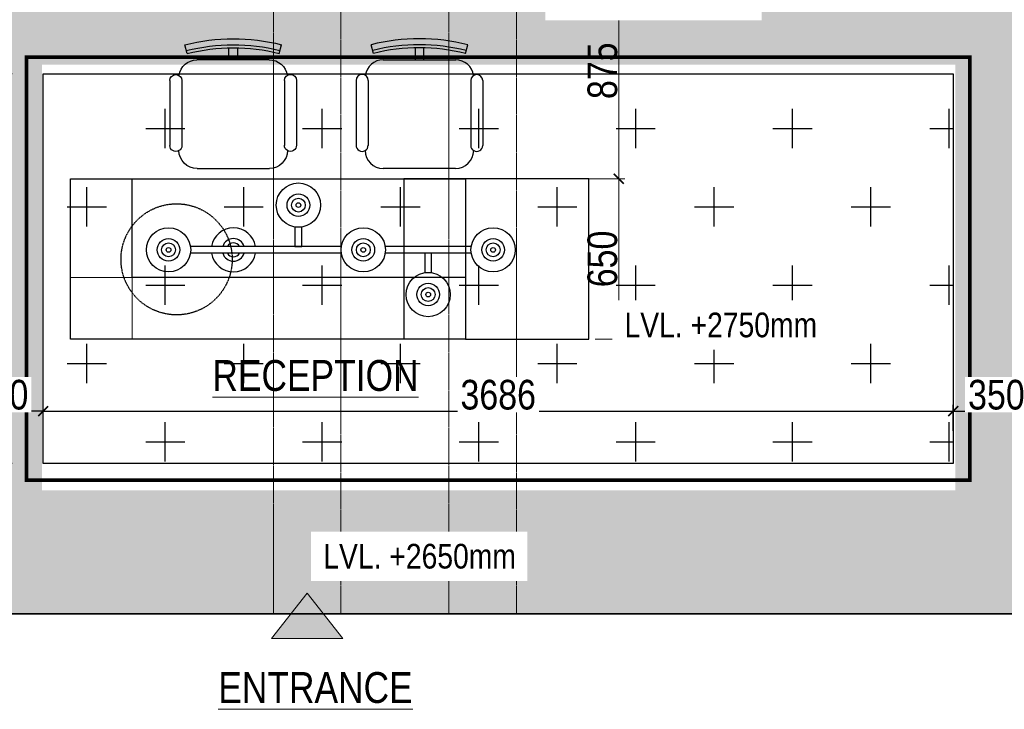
# Model space of a CAD drawing. Header units: millimetres. Extents: x -106827 to 92813, y -35754 to 7831.
# Tile 121 of 160: x -1972 to 2016, y -28620 to -25825. Entities that reach past the tile are written whole.
import ezdxf
from ezdxf.xclip import XClip

# ---------------------------------------------------------------- set-up
doc = ezdxf.new("R2010")
doc.units = ezdxf.units.MM
doc.header["$XCLIPFRAME"] = 2
doc.header["$PDMODE"] = 35
for name, pattern in [('General Arrangement Plan$0$( Hidden )', [0.375, 0.25, -0.125]), ('General Arrangement Plan$1$HIDDEN', [0.375, 0.25, -0.125]), ('HIDDEN', [0.375, 0.25, -0.125]), ('HIDDEN2', [4.7625, 3.175, -1.5875])]:
    doc.linetypes.add(name, pattern=pattern)
for name, color, linetype in [('A-ANNO-DIMS-30', 7, 'Continuous'), ('General Arrangement Plan$1$Furniture', 7, 'Continuous'), ('IEL-DIM-050', 7, 'Continuous'), ('IFF-35 HEAVY', 100, 'Continuous'), ('LIGHT', 30, 'Continuous'), ('M-HVAC-INSULATION', 7, 'Continuous')]:
    doc.layers.add(name, color=color, linetype=linetype)
for name, color, linetype, lineweight in [('General Arrangement Plan$0$DIM', 7, 'Continuous', 13), ('General Arrangement Plan$1$BEAM', 113, 'Continuous', 9), ('General Arrangement Plan$1$TXT', 6, 'Continuous', 20), ('General Arrangement Plan$1$Wall Hatch', 8, 'Continuous', 0), ('TEXT', 7, 'Continuous', 5)]:
    doc.layers.add(name, color=color, linetype=linetype, lineweight=lineweight)
doc.styles.add('General Arrangement Plan$1$Standard', font='ARIALN.TTF')
doc.styles.get("Standard").update_dxf_attribs({"font": 'ARIALN.TTF'})
doc.dimstyles.new('General Arrangement Plan$1$TFS-Dim', dxfattribs={"dimtxt": 120, "dimasz": 40, "dimexe": 25, "dimexo": 25, "dimgap": 4.5, "dimtad": 1, "dimdec": 0, "dimzin": 0, "dimdsep": 46, "dimtxsty": 'General Arrangement Plan$1$Standard', "dimblk": 'General Arrangement Plan$1$_ArchTick', "dimcen": 0.09, "dimdle": 2, "dimclrd": 256, "dimclre": 8, "dimadec": 0, "dimazin": 0, "dimtfac": 1, "dimtdec": 0, "dimtofl": 0, "dimtmove": 1, "dimatfit": 3, "dimfxl": 1, "dimtolj": 1, "dimtzin": 0, "dimlwd": -1, "dimlwe": -1, "dimarcsym": 0})
doc.dimstyles.new('TFS-Dim', dxfattribs={"dimtxt": 120, "dimasz": 40, "dimexe": 25, "dimexo": 25, "dimgap": 4.5, "dimtad": 1, "dimdec": 0, "dimzin": 0, "dimdsep": 46, "dimtxsty": 'Standard', "dimblk": 'ARCHTICK', "dimcen": 0.09, "dimdle": 2, "dimclrd": 256, "dimclre": 8, "dimadec": 0, "dimazin": 0, "dimtfac": 1, "dimtdec": 0, "dimtofl": 0, "dimtmove": 1, "dimatfit": 3, "dimfxl": 1, "dimtolj": 1, "dimtzin": 0, "dimlwd": -1, "dimlwe": -1, "dimarcsym": 0})

# ---------------------------------------------------------------- blocks, each defined once
blk = doc.blocks.new('General Arrangement Plan$1$DTHRQW')
at = {"color": 0, "linetype": 'ByBlock', "lineweight": -2}
blk.add_wipeout([(1608712.3, -1425101.7), (1608713.7, -1425115), (1608718.6, -1425130.8), (1608727.2, -1425145.8), (1608735.2, -1425155), (1608745.7, -1425163.7), (1608768.7, -1425174.5), (1608776, -1425176.1), (1608798.1, -1425177.3), (1609095.1, -1425177.3), (1609104.3, -1425176.7), (1609127.2, -1425170.2), (1609131.8, -1425167.9), (1609139.3, -1425163.3), (1609148.8, -1425155.3), (1609158.8, -1425143.3), (1609164.1, -1425134), (1609169, -1425120.8), (1609171.1, -1425110.3), (1609171.7, -1425102), (1609171.7, -1425102), (1609171.7, -1425102), (1609175.1, -1425103.6), (1609181, -1425105.2), (1609187.8, -1425105.2), (1609192.4, -1425104.2), (1609197, -1425102.2), (1609200, -1425100.2), (1609201.8, -1425098.6), (1609201.8, -1425098.6), (1609206.6, -1425092.7), (1609208.7, -1425088.1), (1609209.6, -1425084.6), (1609210, -1425079.9), (1609210, -1425072.2), (1609210, -1424805.7), (1609208.8, -1424797.7), (1609207.6, -1424794.9), (1609204.4, -1424789.7), (1609202.2, -1424787.3), (1609196.3, -1424783.1), (1609193.4, -1424781.7), (1609189.7, -1424780.7), (1609184.5, -1424780.2), (1609177.1, -1424781.3), (1609174.4, -1424782.2), (1609171, -1424784), (1609167.4, -1424768.8), (1609164, -1424760.8), (1609154.9, -1424746.4), (1609152.3, -1424743.3), (1609145.7, -1424736.7), (1609135.1, -1424728.9), (1609124.1, -1424723.3), (1609116.3, -1424720.5), (1609106.3, -1424718.3), (1609095.5, -1424717.5), (1609077.9, -1424717.5), (1608960.9, -1424717.5), (1608960.9, -1424666.8), (1608972.5, -1424667.2), (1608990, -1424668.1), (1609009.4, -1424669.5), (1609023, -1424670.8), (1609048.5, -1424673.8), (1609066, -1424676.4), (1609080.4, -1424678.8), (1609099.3, -1424682.4), (1609109.5, -1424684.6), (1609130, -1424689.3), (1609137.2, -1424691.1), (1609146.6, -1424654), (1609112.1, -1424646), (1609081.5, -1424640.2), (1609027.2, -1424632.7), (1608999.1, -1424630.3), (1608962.5, -1424628.6), (1608899.5, -1424629.4), (1608874.9, -1424631), (1608841.9, -1424634.3), (1608808.8, -1424639), (1608769.6, -1424646.3), (1608738.2, -1424653.6), (1608747.6, -1424690.7), (1608765.6, -1424686.4), (1608793.7, -1424680.5), (1608817, -1424676.5), (1608834.8, -1424673.8), (1608851.3, -1424671.8), (1608871.4, -1424669.7), (1608885.4, -1424668.6), (1608898.9, -1424667.7), (1608917.4, -1424667), (1608923.8, -1424667), (1608923.8, -1424717.5), (1608789.1, -1424717.5), (1608780.2, -1424718), (1608771.8, -1424719.5), (1608762.3, -1424722.4), (1608752.9, -1424726.6), (1608744.6, -1424731.8), (1608732.8, -1424742.2), (1608726.8, -1424749.6), (1608720.7, -1424759.7), (1608717.3, -1424767.6), (1608713.3, -1424783.5), (1608713.3, -1424783.5), (1608713.3, -1424783.5), (1608699.8, -1424779.7), (1608699.8, -1424779.7), (1608693.2, -1424780.5), (1608682.3, -1424786.6), (1608675.1, -1424798.7), (1608674.2, -1424805.2), (1608674.2, -1424817.3), (1608674.2, -1424837.6), (1608674.2, -1424853.6), (1608674.2, -1425079.4), (1608674.2, -1425079.4), (1608676.1, -1425088.9), (1608678.5, -1425093.6), (1608683, -1425098.7), (1608686.6, -1425101.3), (1608686.6, -1425101.3), (1608699.7, -1425105), (1608699.7, -1425105), (1608706, -1425104.2)], dxfattribs=at).translate(0, 0, 0)
at = {"color": 0, "linetype": 'ByBlock', "lineweight": -2, "extrusion": (-3.38737e-07, -2.0473e-09, 1)}
for p, q in [((1608747.6, -1424690.7, 0), (1608738.2, -1424653.6, 0)), ((1609137.2, -1424691.1, 0), (1609146.6, -1424654, 0)), ((1608789.2, -1424717.5, 0), (1609095.5, -1424717.5, 0)), ((1608674.2, -1424805.2, 0), (1608674.2, -1425079.4, 0)), ((1608725.3, -1424805.2, 0), (1608725.3, -1425079.5, 0)), ((1609159, -1424805.7, 0), (1609159, -1425079.9, 0)), ((1609210, -1424805.7, 0), (1609210, -1425079.9, 0)), ((1609095.1, -1425177.3, 0), (1608788.7, -1425177.3, 0))]:
    blk.add_line(p, q, dxfattribs=at)
at = {"color": 0, "linetype": 'ByBlock', "lineweight": -2, "extrusion": (-3.38737e-07, -2.0473e-09, 1), "elevation": -0.5}
blk.add_lwpolyline([(1608923.8, -1424717.5), (1608960.9, -1424717.5), (1608960.9, -1424666.8, 0.00633), (1608923.8, -1424666.6), (1608923.8, -1424717.5), (1608960.9, -1424717.5)], format="xyb", dxfattribs=at)
at = {"color": 0, "linetype": 'ByBlock', "lineweight": -2, "extrusion": (-3.38737e-07, -2.0473e-09, 1)}
for centre, radius, start, end in [((1608941.6, -1425457.9, -0.5), 829.6, 75.6933, 104.1934), ((1608941.6, -1425457.9, -0.5), 804.1, 75.6933, 104.1934), ((1608941.6, -1425457.9, -0.5), 791.3, 75.6933, 104.1934), ((1608789.1, -1424794.1, -0.5), 76.6, 89.9433, 172.0949), ((1609094.8, -1424794.4, -0.5), 76.9, 7.7859, 89.486), ((1608699.8, -1424805.2, -0.5), 25.5, 359.9433, 179.9433), ((1609184.5, -1424805.7, -0.5), 25.5, 359.9433, 179.9433), ((1608699.8, -1425079.4, -0.5), 25.5, 179.9411, 359.9455), ((1609184.5, -1425079.9, -0.5), 25.5, 179.9433, 359.9433), ((1608789.3, -1425100.2, -0.5), 77.1, 181.1385, 269.5517), ((1609095.1, -1425100.7, -0.5), 76.6, 269.9433, 359.0248)]:
    blk.add_arc(centre, radius, start, end, dxfattribs=at)
blk = doc.blocks.new('General Arrangement Plan$1$_ArchTick')
at = {"color": 0, "linetype": 'ByBlock', "const_width": 0.15}
blk.add_lwpolyline([(-0.5, -0.5), (0.5, 0.5)], dxfattribs=at)
blk = doc.blocks.new('*D266')
at = {"layer": 'Defpoints', "color": 0}
for p in [(4286.2, 2662.6), (4377.6, 2012.6), (4498.8, 2012.6)]:
    blk.add_point(p, dxfattribs=at)
at = {"layer": 'General Arrangement Plan$0$DIM', "color": 8, "linetype": 'General Arrangement Plan$0$( Hidden )'}
for p, q in [((4311.2, 2662.6), (4523.8, 2662.6)), ((4402.6, 2012.6), (4523.8, 2012.6))]:
    blk.add_line(p, q, dxfattribs=at)
at = {"layer": 'General Arrangement Plan$0$DIM', "color": 8}
blk.add_line((4498.8, 2664.6), (4498.8, 2010.6), dxfattribs=at)
at = {"layer": 'General Arrangement Plan$0$DIM', "color": 8, "xscale": 40, "yscale": 40, "zscale": 40}
for p, rotation in [((4498.8, 2662.6), 90), ((4498.8, 2012.6), 270)]:
    blk.add_blockref('General Arrangement Plan$1$_ArchTick', p, dxfattribs=dict(at, rotation=rotation))
at = {"layer": 'General Arrangement Plan$0$DIM', "color": 0, "insert": (4433, 2337.6), "char_height": 120, "attachment_point": 5, "rotation": 90, "style": 'General Arrangement Plan$1$Standard'}
blk.add_mtext('\\A1;650', dxfattribs=at)
blk = doc.blocks.new('*D269')
at = {"layer": 'Defpoints', "color": 0}
for p in [(4302.6, 3537.7), (4498.8, 3537.7), (4302.6, 2662.6)]:
    blk.add_point(p, dxfattribs=at)
at = {"layer": 'General Arrangement Plan$0$DIM', "color": 8, "linetype": 'General Arrangement Plan$0$( Hidden )'}
for p, q in [((4327.6, 3537.7), (4523.8, 3537.7)), ((4327.6, 2662.6), (4523.8, 2662.6))]:
    blk.add_line(p, q, dxfattribs=at)
at = {"layer": 'General Arrangement Plan$0$DIM', "color": 8}
blk.add_line((4498.8, 2660.6), (4498.8, 3539.7), dxfattribs=at)
at = {"layer": 'General Arrangement Plan$0$DIM', "color": 8, "xscale": 40, "yscale": 40, "zscale": 40}
for p, rotation in [((4498.8, 3537.7), 90), ((4498.8, 2662.6), 270)]:
    blk.add_blockref('General Arrangement Plan$1$_ArchTick', p, dxfattribs=dict(at, rotation=rotation))
at = {"layer": 'General Arrangement Plan$0$DIM', "color": 0, "insert": (4433, 3100.1), "char_height": 120, "attachment_point": 5, "rotation": 90, "style": 'General Arrangement Plan$1$Standard'}
blk.add_mtext('\\A1;875', dxfattribs=at)
blk = doc.blocks.new('A$Cabf605ce')
at = {"layer": 'LIGHT', "linetype": 'ByBlock'}
for p, q in [((475.9, 171.6), (107.3, 171.6)), ((792.7, 171.6), (582.5, 171.6)), ((475.9, 154.9), (107.3, 154.9)), ((792.7, 154.9), (582.5, 154.9))]:
    blk.add_line(p, q, dxfattribs=at)
at = {"layer": 'LIGHT'}
for points in [[(362.5, 218.6), (362.5, 171.6), (379.1, 171.6), (379.1, 218.6)], [(695.9, 107.9), (695.9, 154.9), (679.3, 154.9), (679.3, 107.9)]]:
    blk.add_lwpolyline(points, close=True, dxfattribs=at)
at = {"layer": 'LIGHT', "linetype": 'ByBlock'}
for centre, radius in [((370.8, 272.5), 54), ((370.8, 272.5), 27.6), ((370.8, 272.5), 16.9), ((370.8, 272.5), 5.76), ((54, 163.2), 54), ((529.2, 163.2), 54), ((846, 163.2), 54), ((54, 163.2), 27.6), ((54, 163.2), 16.9), ((54, 163.2), 5.76), ((529.2, 163.2), 27.6), ((529.2, 163.2), 16.9), ((529.2, 163.2), 5.76), ((846, 163.2), 27.6), ((846, 163.2), 16.9), ((846, 163.2), 5.76), ((687.6, 54), 54), ((687.6, 54), 27.6), ((687.6, 54), 16.9), ((687.6, 54), 5.76)]:
    blk.add_circle(centre, radius, dxfattribs=at)
for radius, start, end in [(54, 8.8664, 171.1336), (27.6, 17.5247, 162.4753), (16.9, 29.4294, 150.5706), (54, 188.8664, 351.1336), (27.6, 197.5247, 342.4753), (16.9, 209.4294, 330.5706)]:
    blk.add_arc((212.4, 163.2), radius, start, end, dxfattribs=at)
blk = doc.blocks.new('_ArchTick')
at = {"color": 0, "linetype": 'ByBlock', "const_width": 0.15}
blk.add_lwpolyline([(-0.5, -0.5), (0.5, 0.5)], dxfattribs=at)
blk = doc.blocks.new('*D316')
at = {"layer": 'A-ANNO-DIMS-30', "color": 8, "linetype": 'HIDDEN'}
for p, q in [((-2002.1, -27623.1), (-2107.1, -27623.1)), ((-2002.1, -28233.3), (-2107.1, -28233.3))]:
    blk.add_line(p, q, dxfattribs=at)
at = {"layer": 'A-ANNO-DIMS-30', "linetype": 'HIDDEN'}
blk.add_line((-2082.1, -28235.3), (-2082.1, -27621.1), dxfattribs=at)
at = {"layer": 'Defpoints', "color": 0}
for p in [(-2082.1, -27623.1), (-1857.9, -27623.1), (-1857.9, -28233.3)]:
    blk.add_point(p, dxfattribs=at)
at = {"layer": 'A-ANNO-DIMS-30', "xscale": 40, "yscale": 40, "zscale": 40}
for p, rotation in [((-2082.1, -27623.1), 90), ((-2082.1, -28233.3), 270)]:
    blk.add_blockref('_ArchTick', p, dxfattribs=dict(at, rotation=rotation))
at = {"layer": 'A-ANNO-DIMS-30', "color": 0, "insert": (-2147.9, -27928.2), "char_height": 120, "attachment_point": 5, "rotation": 90, "bg_fill": 3, "box_fill_scale": 1.1, "bg_fill_color": 256, "bg_fill_true_color": 13158600, "bg_fill_transparency": 0}
blk.add_mtext('\\A1;610', dxfattribs=at)
blk = doc.blocks.new('*D317')
at = {"layer": 'A-ANNO-DIMS-30', "color": 8, "linetype": 'HIDDEN'}
for p, q in [((-2002.1, -26044.9), (-2107.1, -26044.9)), ((-2002.1, -27623.1), (-2107.1, -27623.1))]:
    blk.add_line(p, q, dxfattribs=at)
at = {"layer": 'A-ANNO-DIMS-30', "linetype": 'HIDDEN'}
blk.add_line((-2082.1, -27625.1), (-2082.1, -26042.9), dxfattribs=at)
at = {"layer": 'Defpoints', "color": 0}
for p in [(-2082.1, -26044.9), (-1876.6, -26044.9), (-1857.9, -27623.1)]:
    blk.add_point(p, dxfattribs=at)
at = {"layer": 'A-ANNO-DIMS-30', "xscale": 40, "yscale": 40, "zscale": 40}
for p, rotation in [((-2082.1, -26044.9), 90), ((-2082.1, -27623.1), 270)]:
    blk.add_blockref('_ArchTick', p, dxfattribs=dict(at, rotation=rotation))
at = {"layer": 'A-ANNO-DIMS-30', "color": 0, "insert": (-2147.9, -26834), "char_height": 120, "attachment_point": 5, "rotation": 90, "bg_fill": 3, "box_fill_scale": 1.1, "bg_fill_color": 256, "bg_fill_true_color": 13158600, "bg_fill_transparency": 0}
blk.add_mtext('\\A1;1578', dxfattribs=at)
blk = doc.blocks.new('*D297')
at = {"layer": 'A-ANNO-DIMS-30', "color": 8, "linetype": 'HIDDEN'}
for p, q in [((-2002.1, -25594.7), (-2107.1, -25594.7)), ((-2002.1, -26044.9), (-2107.1, -26044.9))]:
    blk.add_line(p, q, dxfattribs=at)
at = {"layer": 'A-ANNO-DIMS-30', "linetype": 'HIDDEN'}
blk.add_line((-2082.1, -26046.9), (-2082.1, -25592.7), dxfattribs=at)
at = {"layer": 'Defpoints', "color": 0}
for p in [(-2082.1, -25594.7), (-1855, -25594.7), (-1876.6, -26044.9)]:
    blk.add_point(p, dxfattribs=at)
at = {"layer": 'A-ANNO-DIMS-30', "xscale": 40, "yscale": 40, "zscale": 40}
for p, rotation in [((-2082.1, -25594.7), 90), ((-2082.1, -26044.9), 270)]:
    blk.add_blockref('_ArchTick', p, dxfattribs=dict(at, rotation=rotation))
at = {"layer": 'A-ANNO-DIMS-30', "color": 0, "insert": (-2147.9, -25819.8), "char_height": 120, "attachment_point": 5, "rotation": 90, "bg_fill": 3, "box_fill_scale": 1.1, "bg_fill_color": 256, "bg_fill_true_color": 13158600, "bg_fill_transparency": 0}
blk.add_mtext('\\A1;450', dxfattribs=at)
blk = doc.blocks.new('*D298')
at = {"layer": 'A-ANNO-DIMS-30', "color": 8, "linetype": 'HIDDEN'}
for p, q in [((-1876.6, -27491.4), (-1876.6, -27386.4)), ((1809.1, -27491.4), (1809.1, -27386.4))]:
    blk.add_line(p, q, dxfattribs=at)
at = {"layer": 'A-ANNO-DIMS-30', "linetype": 'HIDDEN'}
blk.add_line((-1878.6, -27411.4), (1811.1, -27411.4), dxfattribs=at)
at = {"layer": 'Defpoints', "color": 0}
for p in [(1809.1, -27411.4), (-1876.6, -27623.1), (1809.1, -27623.1)]:
    blk.add_point(p, dxfattribs=at)
at = {"layer": 'A-ANNO-DIMS-30', "xscale": 40, "yscale": 40, "zscale": 40, "rotation": 180}
blk.add_blockref('_ArchTick', (-1876.6, -27411.4), dxfattribs=at)
at = {"layer": 'A-ANNO-DIMS-30', "xscale": 40, "yscale": 40, "zscale": 40}
blk.add_blockref('_ArchTick', (1809.1, -27411.4), dxfattribs=at)
at = {"layer": 'A-ANNO-DIMS-30', "color": 0, "insert": (-33.8, -27345.6), "char_height": 120, "attachment_point": 5, "bg_fill": 3, "box_fill_scale": 1.1, "bg_fill_color": 256, "bg_fill_true_color": 13158600, "bg_fill_transparency": 0}
blk.add_mtext('\\A1;3686', dxfattribs=at)
blk = doc.blocks.new('*D299')
at = {"layer": 'A-ANNO-DIMS-30', "color": 8, "linetype": 'HIDDEN'}
for p, q in [((-2226.2, -27411.4), (-2226.2, -27386.4)), ((-1876.6, -27411.4), (-1876.6, -27386.4))]:
    blk.add_line(p, q, dxfattribs=at)
at = {"layer": 'A-ANNO-DIMS-30', "linetype": 'HIDDEN'}
blk.add_line((-1874.6, -27411.4), (-2228.2, -27411.4), dxfattribs=at)
at = {"layer": 'Defpoints', "color": 0}
for p in [(-2226.2, -27411.4), (-2226.2, -27411.4), (-1876.6, -27411.4)]:
    blk.add_point(p, dxfattribs=at)
at = {"layer": 'A-ANNO-DIMS-30', "xscale": 40, "yscale": 40, "zscale": 40, "rotation": 180}
blk.add_blockref('_ArchTick', (-2226.2, -27411.4), dxfattribs=at)
at = {"layer": 'A-ANNO-DIMS-30', "xscale": 40, "yscale": 40, "zscale": 40}
blk.add_blockref('_ArchTick', (-1876.6, -27411.4), dxfattribs=at)
at = {"layer": 'A-ANNO-DIMS-30', "color": 0, "insert": (-2051.4, -27345.6), "char_height": 120, "attachment_point": 5, "bg_fill": 3, "box_fill_scale": 1.1, "bg_fill_color": 256, "bg_fill_true_color": 13158600, "bg_fill_transparency": 0}
blk.add_mtext('\\A1;350', dxfattribs=at)
blk = doc.blocks.new('*D300')
at = {"layer": 'A-ANNO-DIMS-30', "color": 8, "linetype": 'HIDDEN'}
for p, q in [((1809.1, -27354.9), (1809.1, -27436.4)), ((2158.7, -27331.4), (2158.7, -27436.4))]:
    blk.add_line(p, q, dxfattribs=at)
at = {"layer": 'A-ANNO-DIMS-30', "linetype": 'HIDDEN'}
blk.add_line((1807.1, -27411.4), (2160.7, -27411.4), dxfattribs=at)
at = {"layer": 'Defpoints', "color": 0}
for p in [(2158.7, -27306.2), (1809.1, -27329.9), (2158.7, -27411.4)]:
    blk.add_point(p, dxfattribs=at)
at = {"layer": 'A-ANNO-DIMS-30', "xscale": 40, "yscale": 40, "zscale": 40, "rotation": 180}
blk.add_blockref('_ArchTick', (1809.1, -27411.4), dxfattribs=at)
at = {"layer": 'A-ANNO-DIMS-30', "xscale": 40, "yscale": 40, "zscale": 40}
blk.add_blockref('_ArchTick', (2158.7, -27411.4), dxfattribs=at)
at = {"layer": 'A-ANNO-DIMS-30', "color": 0, "insert": (1983.9, -27345.6), "char_height": 120, "attachment_point": 5, "bg_fill": 3, "box_fill_scale": 1.1, "bg_fill_color": 256, "bg_fill_true_color": 13158600, "bg_fill_transparency": 0}
blk.add_mtext('\\A1;350', dxfattribs=at)
blk = doc.blocks.new('General Arrangement Plan')
at = {"layer": 'General Arrangement Plan$1$Wall Hatch', "true_color": 0x939598}
h = blk.add_hatch(color=252, dxfattribs=at)
h.dxf.hatch_style = 1
h.paths.add_polyline_path([(3091.7, 799.2), (3380.8, 799.2), (3236.2, 983.7)])
at = {"color": 252, "true_color": 0x939598}
blk.add_line((1818.1, 899.1), (6194.5, 899.1), dxfattribs=at)
at = {"layer": 'General Arrangement Plan$0$DIM', "color": 9, "linetype": 'General Arrangement Plan$1$HIDDEN', "ltscale": 10, "true_color": 0xc7c8ca}
for q in [(2277.6, 2262.6), (2527.6, 2012.6)]:
    blk.add_line((2527.6, 2262.6), q, dxfattribs=at)
at = {"layer": 'General Arrangement Plan$1$Furniture', "color": 8}
blk.add_line((2527.6, 2662.6), (3627.6, 2662.6), dxfattribs=at)
at = {"layer": 'General Arrangement Plan$1$Furniture'}
for points in [[(2277.6, 2662.6), (2527.6, 2662.6)], [(3627.6, 2662.6), (3877.6, 2662.6), (3877.6, 2012.6), (2277.6, 2012.6), (2277.6, 2662.6)], [(3877.6, 2262.6), (2527.6, 2262.6), (2527.6, 2662.6)]]:
    blk.add_lwpolyline(points, dxfattribs=at)
at = {"layer": 'General Arrangement Plan$1$Furniture', "color": 252, "linetype": 'General Arrangement Plan$1$HIDDEN', "ltscale": 10}
blk.add_lwpolyline([(3627.6, 2662.6), (3627.6, 2012.6)], dxfattribs=at)
at = {"layer": 'General Arrangement Plan$1$Furniture', "color": 8}
blk.add_lwpolyline([(3877.6, 2012.6), (4377.6, 2012.6), (4377.6, 2662.6), (3627.6, 2662.6), (3627.6, 2662.6)], dxfattribs=at)
at = {"layer": 'General Arrangement Plan$1$Furniture', "color": 252, "linetype": 'General Arrangement Plan$1$HIDDEN', "ltscale": 10}
blk.add_circle((2707.9, 2336), 225.1, dxfattribs=at)
at = {"layer": 'General Arrangement Plan$1$Wall Hatch'}
blk.add_lwpolyline([(3091.7, 799.2), (3380.8, 799.2), (3236.2, 983.7), (3236.2, 983.7)], close=True, dxfattribs=at)
at = {"layer": 'General Arrangement Plan$1$Furniture', "yscale": 0.9575283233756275, "zscale": 0.9575283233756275}
for p, xscale in [((1543544.7, 1367351.9, 0), -0.9575283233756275), ((-1536916.3, 1367351.9, 0), 0.9575283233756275)]:
    blk.add_blockref('General Arrangement Plan$1$DTHRQW', p, dxfattribs=dict(at, xscale=xscale))
at = {"layer": 'General Arrangement Plan$1$TXT', "char_height": 125, "width": 2265.161, "attachment_point": 5, "style": 'General Arrangement Plan$1$Standard'}
for s, insert in [('{\\LRECEPTION}', (3270.4, 1864.6)), ('{\\LENTRANCE}', (3270.4, 600.2))]:
    blk.add_mtext(s, dxfattribs=dict(at, insert=insert))
at = {"layer": 'General Arrangement Plan$0$DIM', "color": 9, "true_color": 0xc7c8ca}
for base, p1, p2, picture, middle in [((4498.8, 3537.7), (4302.6, 2662.6), (4302.6, 3537.7), '*D269', (4433, 3100.1)), ((4498.8, 2012.6), (4286.2, 2662.6), (4377.6, 2012.6), '*D266', (4433, 2337.6))]:
    dim = blk.add_linear_dim(base=base, p1=p1, p2=p2, angle=90, dimstyle='General Arrangement Plan$1$TFS-Dim', override={"dimclrd": 8}, dxfattribs=at)
    dim.commit()
    dim.dimension.update_dxf_attribs({"geometry": picture, "text_midpoint": middle})
at = {"layer": 'General Arrangement Plan$1$BEAM', "linetype": 'General Arrangement Plan$0$( Hidden )', "ltscale": 11}
for points in [[(3373.3, 14050.1), (3373.2, 899.1), (3099.8, 899.1), (3099.8, 14050.1)], [(4084.2, 14050.1), (4084.2, 899.1), (3810.8, 899.1), (3810.8, 14050.1)]]:
    blk.add_lwpolyline(points, close=True, dxfattribs=at)

msp = doc.modelspace()

# ---------------------------------------------------------------- linework, layer by layer
at = {"layer": 'IFF-35 HEAVY', "ltscale": 100}
msp.add_lwpolyline([(8419.6, -17749.2), (8419.6, -23647), (4985.8, -23647), (4985.8, -22980.5), (4861.8, -22980.5), (4861.8, -24321), (3525.1, -24321.7), (3525.1, -22981.1), (3401.1, -22980.5), (3401.1, -24244), (2248.7, -24244), (2248.7, -22980.5), (2124.7, -22980.5), (2124.5, -28233.3), (-2226.2, -28232.6), (-2226.2, -25544.2), (792.8, -25544.2), (792.8, -24351.9), (139.4, -24351.9), (139.4, -23340), (792.8, -23340), (792.8, -23217.3), (-3936, -23216), (-3936.1, -22665.8)], dxfattribs=at)

# ---------------------------------------------------------------- next in the draw order: block references
at = {"color": 7}
ref = msp.add_blockref('General Arrangement Plan', (-4044.3, -29132.4), dxfattribs=at)
XClip(ref).set_block_clipping_path([(48.7190010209, -107.5186207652), (15251.6043912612, 15253.5715002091)])

# ---------------------------------------------------------------- next in the draw order: hatches: boundary and pattern name
at = {"layer": 'M-HVAC-INSULATION'}
h = msp.add_hatch(dxfattribs=at)
h.set_pattern_fill('DOTS', scale=50)
h.set_pattern_definition([(0, (16461.85, -19598.305), (39.6875, 79.375), [0, -79.375])])
h.paths.add_polyline_path([(1817.1, -26007), (1817.1, -27732.1), (-1881.6, -27732.1), (-1881.6, -26007)], flags=16)
h.paths.add_polyline_path([(1893.7, -25589.5), (1893.7, -25739.5), (1743.7, -25739.5), (1743.7, -25589.5)])
h.paths.add_polyline_path([(1785.4, -24761.6), (1635.4, -24761.6), (1635.4, -24611.6), (1785.4, -24611.6)])
h.paths.add_polyline_path([(1838.7, -24017.6), (1688.7, -24017.6), (1688.7, -23867.6), (1838.7, -23867.6)])
h.paths.add_polyline_path([(-2226.2, -28232.6), (-2226.2, -25544.2), (792.8, -25544.2), (792.8, -24351.9), (139.4, -24351.9), (139.4, -23340), (792.8, -23340), (792.8, -23216.6), (668.8, -23216.6), (668.8, -23216), (-3936, -23216), (-3936, -22665.8), (6000.8, -22665.8), (6000.8, -17749.2), (8419.6, -17749.2), (8419.6, -23647), (4985.8, -23647), (4985.8, -22980.5), (4861.8, -22980.5), (4861.8, -24321), (3525.1, -24321.7), (3525.1, -22981.1), (3401.1, -22980.5), (3401.1, -24244), (2248.7, -24244), (2248.7, -22980.5), (2124.7, -22980.5), (2123.9, -28233.3)])
h = msp.add_hatch(dxfattribs=at)
h.set_pattern_fill('CROSS', scale=50)
h.set_pattern_definition([(0, (-27179.2, -19598.95), (317.5, 317.5), [158.75, -476.25]), (90, (-27099.83, -19678.33), (-317.5, 317.5), [158.75, -476.25])])
h.paths.add_polyline_path([(-1876.6, -26044.9), (1809.1, -26044.9), (1809.1, -27623.1), (-1876.6, -27623.1)])

# ---------------------------------------------------------------- next in the draw order: linework, layer by layer
at = {"layer": 'IFF-35 HEAVY', "color": 5, "linetype": 'HIDDEN2', "ltscale": 2, "const_width": 15}
msp.add_lwpolyline([(-1944.1, -25977.3), (1876.6, -25977.3), (1876.6, -27690.6), (-1944.1, -27690.6)], close=True, dxfattribs=at)
at = {"layer": 'IFF-35 HEAVY', "ltscale": 100}
msp.add_lwpolyline([(-1876.6, -26044.9), (1809.1, -26044.9), (1809.1, -27623.1), (-1876.6, -27623.1)], close=True, dxfattribs=at)

# ---------------------------------------------------------------- next in the draw order: block references
at = {"layer": 'IEL-DIM-050', "color": 7, "xscale": 1.65956171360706, "yscale": 1.65956171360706, "zscale": 1.65956171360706}
msp.add_blockref('A$Cabf605ce', (-1458.5, -27028.8), dxfattribs=at)

# ---------------------------------------------------------------- next in the draw order: texts
at = {"layer": 'TEXT', "color": 7, "char_height": 100, "attachment_point": 1, "bg_fill": 3, "box_fill_scale": 1.5, "bg_fill_color": 256, "bg_fill_transparency": 0}
for s, insert, width in [('LVL. +2650mm', (207.4, -25677.6), 776.281), ('LVL. +2750mm', (477.8, -27012.2), 788.162), ('LVL. +2650mm', (-742.2, -27949.2), 776.281)]:
    msp.add_mtext(s, dxfattribs=dict(at, insert=insert, width=width))

# ---------------------------------------------------------------- next in the draw order: dimensions: what is measured, and where the dimension line sits
at = {"layer": 'A-ANNO-DIMS-30', "color": 7}
dim = msp.add_linear_dim(base=(-2082.1, -27623.1), p1=(-1857.9, -28233.3), p2=(-1857.9, -27623.1), angle=90, dimstyle='TFS-Dim', override={"dimfxl": 80, "dimfxlon": 1, "dimtfill": 1, "dimarcsym": 1}, dxfattribs=at)
dim.commit()
dim.dimension.update_dxf_attribs({"geometry": '*D316', "text_midpoint": (-2147.9, -27928.2)})

# ---------------------------------------------------------------- next in the draw order: dimensions: what is measured, and where the dimension line sits
dim = msp.add_linear_dim(base=(-2082.1, -26044.9), p1=(-1857.9, -27623.1), p2=(-1876.6, -26044.9), angle=90, dimstyle='TFS-Dim', override={"dimfxl": 80, "dimfxlon": 1, "dimtfill": 1, "dimarcsym": 1}, dxfattribs=at)
dim.commit()
dim.dimension.update_dxf_attribs({"geometry": '*D317', "text_midpoint": (-2147.9, -26834)})

# ---------------------------------------------------------------- next in the draw order: dimensions: what is measured, and where the dimension line sits
dim = msp.add_linear_dim(base=(-2082.1, -25594.7), p1=(-1876.6, -26044.9), p2=(-1855, -25594.7), angle=90, dimstyle='TFS-Dim', override={"dimfxl": 80, "dimfxlon": 1, "dimtfill": 1, "dimarcsym": 1}, dxfattribs=at)
dim.commit()
dim.dimension.update_dxf_attribs({"geometry": '*D297', "text_midpoint": (-2147.9, -25819.8)})
dim = msp.add_linear_dim(base=(1809.1, -27411.4), p1=(-1876.6, -27623.1), p2=(1809.1, -27623.1), dimstyle='TFS-Dim', override={"dimfxl": 80, "dimfxlon": 1, "dimtfill": 1, "dimarcsym": 1}, dxfattribs=at)
dim.commit()
dim.dimension.update_dxf_attribs({"geometry": '*D298', "text_midpoint": (-33.8, -27345.6)})

# ---------------------------------------------------------------- next in the draw order: dimensions: what is measured, and where the dimension line sits
for base, p1, p2, picture, middle in [((-2226.2, -27411.4), (-1876.6, -27411.4), (-2226.2, -27411.4), '*D299', (-2051.4, -27345.6)), ((2158.7, -27411.4), (1809.1, -27329.9), (2158.7, -27306.2), '*D300', (1983.9, -27345.6))]:
    dim = msp.add_linear_dim(base=base, p1=p1, p2=p2, dimstyle='TFS-Dim', override={"dimfxl": 80, "dimfxlon": 1, "dimtfill": 1, "dimarcsym": 1}, dxfattribs=at)
    dim.commit()
    dim.dimension.update_dxf_attribs({"geometry": picture, "text_midpoint": middle})

doc.saveas('drawing.dxf')
